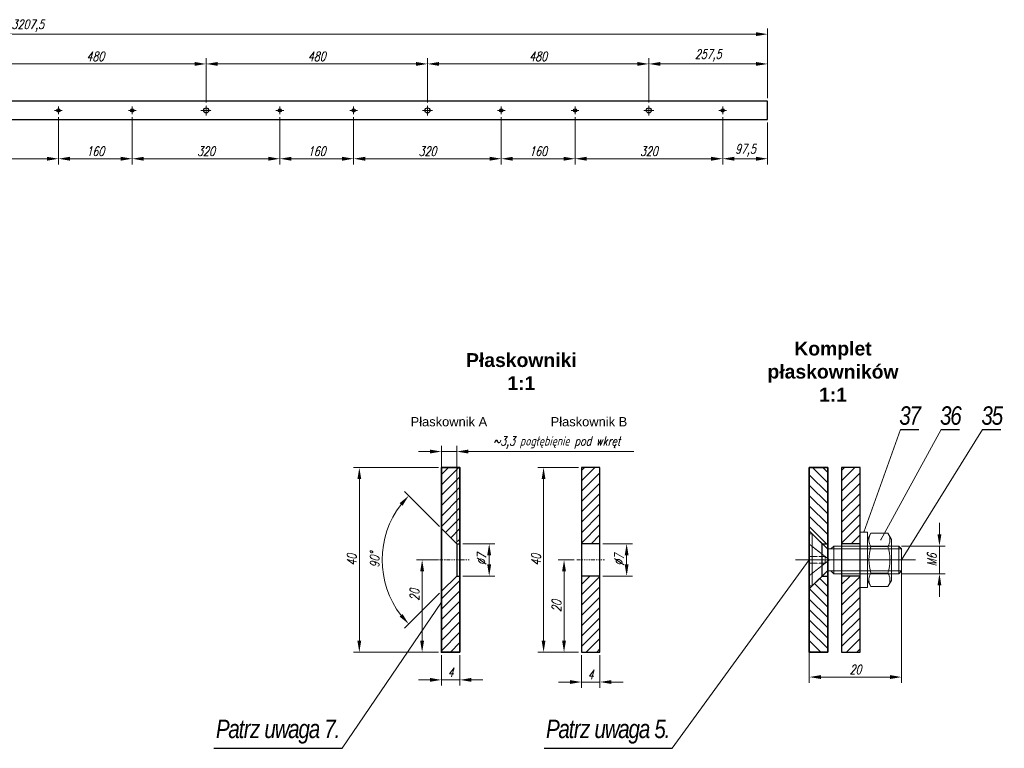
# Model space of a CAD drawing. Header units: millimetres. Extents: x -176817 to 571382, y -58489 to 156123.
# Tile 118 of 256: x -71790 to -69656, y 97554 to 99133. Entities that reach past the tile are written whole.
import ezdxf

# ---------------------------------------------------------------- set-up
doc = ezdxf.new("R2010")
doc.units = ezdxf.units.MM
doc.header["$LTSCALE"] = 0.2
for name, pattern in [('AM_ISO02W050', [7.5, 6, -1.5]), ('AM_ISO02W050x2', [3.75, 3, -0.75]), ('AM_ISO08W050', [18, 12, -1.5, 3, -1.5]), ('AM_ISO08W050x2', [9, 6, -0.75, 1.5, -0.75]), ('DASHDOT', [25.4, 12.7, -6.35, 0, -6.35])]:
    doc.linetypes.add(name, pattern=pattern)
doc.layers.get('Defpoints').update_dxf_attribs({"lineweight": 13})
for name, color, linetype, lineweight in [('-AAA Cienka', 2, 'Continuous', 18), ('-AAA Kontur', 7, 'Continuous', 35), ('-AAA Opisy2', 71, 'Continuous', 18), ('-AAA Osie', 6, 'DASHDOT', 9), ('-AAA Otw nowe 1', 64, 'DASHDOT', 18), ('-AAA Siatka', 20, 'Continuous', 40), ('-AAA Widok', 2, 'Continuous', 30), ('-AAA Wymiar', 1, 'Continuous', 18), ('AM_0N', 7, 'Continuous', 13), ('AM_3N', 6, 'AM_ISO02W050', 13), ('AM_4N', 3, 'Continuous', 13), ('AM_7', 4, 'AM_ISO08W050', 13), ('AM_7N', 4, 'AM_ISO08W050', 13), ('AM_8', 1, 'Continuous', 13)]:
    doc.layers.add(name, color=color, linetype=linetype, lineweight=lineweight)
doc.layers.get('-AAA Otw nowe 1').off()
doc.styles.add('Arial B', font='arialbd.ttf')
doc.styles.add('Pozycja 2', font='ariali.ttf', dxfattribs={"width": 0.8})
doc.styles.get("Standard").update_dxf_attribs({"font": 'arial.ttf'})
doc.styles.add('WYMIARY', font='ROMANS.shx', dxfattribs={"width": 0.75, "oblique": 15})
doc.dimstyles.new('1 do 10', dxfattribs={"dimscale": 10, "dimtxt": 2, "dimasz": 2.5, "dimexe": 1.25, "dimexo": 0.625, "dimtad": 1, "dimdec": 1, "dimtxsty": 'WYMIARY', "dimcen": 2.5, "dimclrd": 256, "dimclre": 256, "dimclrt": 5, "dimadec": 0, "dimazin": 0, "dimtfac": 1, "dimtdec": 1, "dimtmove": 0, "dimatfit": 3, "dimfxl": 1.25, "dimlwd": -1, "dimlwe": -1, "dimarcsym": 0})
doc.dimstyles.new('1 do 5', dxfattribs={"dimscale": 5, "dimtxt": 2, "dimasz": 2.5, "dimexe": 1.25, "dimexo": 0.625, "dimtad": 1, "dimdec": 0, "dimtxsty": 'WYMIARY', "dimcen": 2.5, "dimclrd": 256, "dimclre": 256, "dimclrt": 2, "dimadec": 0, "dimazin": 0, "dimtfac": 1, "dimtdec": 0, "dimtmove": 0, "dimatfit": 3, "dimfxl": 1.25, "dimlwd": -1, "dimlwe": -1, "dimarcsym": 0})

# ---------------------------------------------------------------- blocks, each defined once
blk = doc.blocks.new('*D117')
at = {"layer": '-AAA Wymiar', "transparency": 16777216}
for p, q in [((-70880.5, 98034.6), (-70955.9, 98110)), ((-70880.5, 97889.8), (-70955.9, 97814.4))]:
    blk.add_line(p, q, dxfattribs=at)
blk.add_arc((-70808.1, 97962.2), 196.5, 142.2946, 217.7054, dxfattribs=at)
for points in [[(-70966.7, 98085.1), (-70960.4, 98079.6), (-70947, 98101.2)], [(-70960.4, 97844.8), (-70966.7, 97839.3), (-70947, 97823.3)]]:
    blk.add_solid(points, dxfattribs=at)
at = {"layer": 'Defpoints', "color": 0, "transparency": 16777216}
for p in [(-70876.1, 98030.2, 0), (-70997.9, 98013.1), (-70843.1, 97997.2, 0), (-70843.1, 97927.2, 0), (-70876.1, 97894.2, 0)]:
    blk.add_point(p, dxfattribs=at)
at = {"layer": '-AAA Wymiar', "color": 5, "transparency": 16777216, "insert": (-71020.8, 97962.2), "char_height": 20, "attachment_point": 5, "rotation": 90, "style": 'WYMIARY'}
blk.add_mtext('90°', dxfattribs=at)
blk = doc.blocks.new('*D118')
at = {"layer": '-AAA Wymiar', "transparency": 16777216}
for p, q in [((-70829.8, 97997.2), (-70760.1, 97997.2)), ((-70772.6, 97972.2), (-70772.6, 97952.2)), ((-70829.8, 97927.2), (-70760.1, 97927.2))]:
    blk.add_line(p, q, dxfattribs=at)
for points in [[(-70776.8, 97972.2), (-70768.4, 97972.2), (-70772.6, 97997.2)], [(-70776.8, 97952.2), (-70768.4, 97952.2), (-70772.6, 97927.2)]]:
    blk.add_solid(points, dxfattribs=at)
at = {"layer": 'Defpoints', "color": 0, "transparency": 16777216}
for p in [(-70836.1, 97997.2, 0), (-70836.1, 97927.2, 0), (-70772.6, 97927.2)]:
    blk.add_point(p, dxfattribs=at)
at = {"layer": '-AAA Wymiar', "color": 5, "transparency": 16777216, "insert": (-70788.8, 97963.3), "char_height": 20, "attachment_point": 5, "rotation": 90, "style": 'WYMIARY'}
blk.add_mtext('%%c7', dxfattribs=at)
blk = doc.blocks.new('*D119')
at = {"layer": '-AAA Wymiar', "transparency": 16777216}
for p, q in [((-70882.3, 98162.2), (-71066.6, 98162.2)), ((-71054.1, 98137.2), (-71054.1, 97787.2)), ((-70882.3, 97762.2), (-71066.6, 97762.2))]:
    blk.add_line(p, q, dxfattribs=at)
for points in [[(-71058.3, 98137.2), (-71050, 98137.2), (-71054.1, 98162.2)], [(-71058.3, 97787.2), (-71050, 97787.2), (-71054.1, 97762.2)]]:
    blk.add_solid(points, dxfattribs=at)
at = {"layer": 'Defpoints', "color": 0, "transparency": 16777216}
for p in [(-70876.1, 98162.2, 0), (-71054.1, 97762.2), (-70876.1, 97762.2, 0)]:
    blk.add_point(p, dxfattribs=at)
at = {"layer": '-AAA Wymiar', "color": 5, "transparency": 16777216, "insert": (-71070.4, 97962.2), "char_height": 20, "attachment_point": 5, "rotation": 90, "style": 'WYMIARY'}
blk.add_mtext('40', dxfattribs=at)
blk = doc.blocks.new('*D120')
at = {"layer": '-AAA Wymiar', "transparency": 16777216}
for p, q in [((-70876.1, 98036.5), (-70876.1, 98209.4)), ((-70843.1, 98003.5), (-70843.1, 98209.4)), ((-70901.1, 98196.9), (-70926.1, 98196.9)), ((-70876.1, 98196.9), (-70843.1, 98196.9)), ((-70818.1, 98196.9), (-70459.3, 98196.9))]:
    blk.add_line(p, q, dxfattribs=at)
for points in [[(-70901.1, 98201.1), (-70901.1, 98192.8), (-70876.1, 98196.9)], [(-70818.1, 98201.1), (-70818.1, 98192.8), (-70843.1, 98196.9)]]:
    blk.add_solid(points, dxfattribs=at)
at = {"layer": 'Defpoints', "color": 0, "transparency": 16777216}
for p in [(-70843.1, 98196.9), (-70876.1, 98030.2, 0), (-70843.1, 97997.2, 0)]:
    blk.add_point(p, dxfattribs=at)
at = {"layer": '-AAA Wymiar', "color": 5, "transparency": 16777216, "insert": (-70626.2, 98216.5), "char_height": 20, "attachment_point": 5, "style": 'WYMIARY'}
blk.add_mtext('~3,3 pogłębięnie pod wkręt', dxfattribs=at)
blk = doc.blocks.new('*D121')
at = {"layer": '-AAA Wymiar', "transparency": 16777216}
for p, q in [((-70882.3, 97962.2), (-70930.5, 97962.2)), ((-70918, 97787.2), (-70918, 97937.2)), ((-70882.3, 97762.2), (-70930.5, 97762.2))]:
    blk.add_line(p, q, dxfattribs=at)
for points in [[(-70922.2, 97937.2), (-70913.8, 97937.2), (-70918, 97962.2)], [(-70922.2, 97787.2), (-70913.8, 97787.2), (-70918, 97762.2)]]:
    blk.add_solid(points, dxfattribs=at)
at = {"layer": 'Defpoints', "color": 0, "transparency": 16777216}
for p in [(-70918, 97962.2), (-70876.1, 97962.2), (-70876.1, 97762.2)]:
    blk.add_point(p, dxfattribs=at)
at = {"layer": '-AAA Wymiar', "color": 5, "transparency": 16777216, "insert": (-70934.3, 97886.5), "char_height": 20, "attachment_point": 5, "rotation": 90, "style": 'WYMIARY'}
blk.add_mtext('20', dxfattribs=at)
blk = doc.blocks.new('*D122')
at = {"layer": '-AAA Wymiar', "transparency": 16777216}
for p, q in [((-70876.1, 97756), (-70876.1, 97689.7)), ((-70836.1, 97756), (-70836.1, 97689.7)), ((-70901.1, 97702.2), (-70926.1, 97702.2)), ((-70836.1, 97702.2), (-70876.1, 97702.2)), ((-70811.1, 97702.2), (-70786.1, 97702.2))]:
    blk.add_line(p, q, dxfattribs=at)
for points in [[(-70901.1, 97706.4), (-70901.1, 97698.1), (-70876.1, 97702.2)], [(-70811.1, 97706.4), (-70811.1, 97698.1), (-70836.1, 97702.2)]]:
    blk.add_solid(points, dxfattribs=at)
at = {"layer": 'Defpoints', "color": 0, "transparency": 16777216}
for p in [(-70876.1, 97762.2, 0), (-70836.1, 97762.2, 0), (-70876.1, 97702.2)]:
    blk.add_point(p, dxfattribs=at)
at = {"layer": '-AAA Wymiar', "color": 5, "transparency": 16777216, "insert": (-70856.1, 97718.5), "char_height": 20, "attachment_point": 5, "style": 'WYMIARY'}
blk.add_mtext('4', dxfattribs=at)
blk = doc.blocks.new('*D113')
at = {"layer": '-AAA Wymiar', "transparency": 16777216}
for p, q in [((-70526.2, 97997.2), (-70462.1, 97997.2)), ((-70474.6, 97972.2), (-70474.6, 97952.2)), ((-70526.2, 97927.2), (-70462.1, 97927.2))]:
    blk.add_line(p, q, dxfattribs=at)
for points in [[(-70478.8, 97972.2), (-70470.5, 97972.2), (-70474.6, 97997.2)], [(-70478.8, 97952.2), (-70470.5, 97952.2), (-70474.6, 97927.2)]]:
    blk.add_solid(points, dxfattribs=at)
at = {"layer": 'Defpoints', "color": 0, "transparency": 16777216}
for p in [(-70532.5, 97997.2, 0), (-70532.5, 97927.2, 0), (-70474.6, 97927.2)]:
    blk.add_point(p, dxfattribs=at)
at = {"layer": '-AAA Wymiar', "color": 5, "transparency": 16777216, "insert": (-70490.9, 97962.2), "char_height": 20, "attachment_point": 5, "rotation": 90, "style": 'WYMIARY'}
blk.add_mtext('%%C7', dxfattribs=at)
blk = doc.blocks.new('*D114')
at = {"layer": '-AAA Wymiar', "transparency": 16777216}
for p, q in [((-70588.7, 97962.2), (-70622.8, 97962.2)), ((-70610.3, 97787.2), (-70610.3, 97937.2)), ((-70578.7, 97762.2), (-70622.8, 97762.2))]:
    blk.add_line(p, q, dxfattribs=at)
for points in [[(-70614.5, 97937.2), (-70606.2, 97937.2), (-70610.3, 97962.2)], [(-70614.5, 97787.2), (-70606.2, 97787.2), (-70610.3, 97762.2)]]:
    blk.add_solid(points, dxfattribs=at)
at = {"layer": 'Defpoints', "color": 0, "transparency": 16777216}
for p in [(-70610.3, 97962.2), (-70582.5, 97962.2), (-70572.5, 97762.2)]:
    blk.add_point(p, dxfattribs=at)
at = {"layer": '-AAA Wymiar', "color": 5, "transparency": 16777216, "insert": (-70626.6, 97862.2), "char_height": 20, "attachment_point": 5, "rotation": 90, "style": 'WYMIARY'}
blk.add_mtext('20', dxfattribs=at)
blk = doc.blocks.new('*D115')
at = {"layer": '-AAA Wymiar', "transparency": 16777216}
for p, q in [((-70578.7, 98162.2), (-70667.2, 98162.2)), ((-70654.7, 97787.2), (-70654.7, 98137.2)), ((-70578.7, 97762.2), (-70667.2, 97762.2))]:
    blk.add_line(p, q, dxfattribs=at)
for points in [[(-70658.9, 98137.2), (-70650.6, 98137.2), (-70654.7, 98162.2)], [(-70658.9, 97787.2), (-70650.6, 97787.2), (-70654.7, 97762.2)]]:
    blk.add_solid(points, dxfattribs=at)
at = {"layer": 'Defpoints', "color": 0, "transparency": 16777216}
for p in [(-70654.7, 98162.2), (-70572.5, 98162.2), (-70572.5, 97762.2)]:
    blk.add_point(p, dxfattribs=at)
at = {"layer": '-AAA Wymiar', "color": 5, "transparency": 16777216, "insert": (-70671, 97962.2), "char_height": 20, "attachment_point": 5, "rotation": 90, "style": 'WYMIARY'}
blk.add_mtext('40', dxfattribs=at)
blk = doc.blocks.new('*D116')
at = {"layer": '-AAA Wymiar', "transparency": 16777216}
for p, q in [((-70572.5, 97756), (-70572.5, 97685.1)), ((-70532.5, 97756), (-70532.5, 97685.1)), ((-70597.5, 97697.6), (-70622.5, 97697.6)), ((-70572.5, 97697.6), (-70532.5, 97697.6)), ((-70507.5, 97697.6), (-70482.5, 97697.6))]:
    blk.add_line(p, q, dxfattribs=at)
for points in [[(-70597.5, 97701.7), (-70597.5, 97693.4), (-70572.5, 97697.6)], [(-70507.5, 97701.7), (-70507.5, 97693.4), (-70532.5, 97697.6)]]:
    blk.add_solid(points, dxfattribs=at)
at = {"layer": 'Defpoints', "color": 0, "transparency": 16777216}
for p in [(-70572.5, 97762.2), (-70532.5, 97762.2), (-70532.5, 97697.6)]:
    blk.add_point(p, dxfattribs=at)
at = {"layer": '-AAA Wymiar', "color": 5, "transparency": 16777216, "insert": (-70552.5, 97713.8), "char_height": 20, "attachment_point": 5, "style": 'WYMIARY'}
blk.add_mtext('4', dxfattribs=at)
blk = doc.blocks.new('*D145')
at = {"layer": '-AAA Wymiar', "transparency": 16777216}
for p, q in [((-70078.6, 97956), (-70078.6, 97695.8)), ((-69878.6, 97956), (-69878.6, 97695.8)), ((-70053.6, 97708.3), (-69903.6, 97708.3))]:
    blk.add_line(p, q, dxfattribs=at)
for points in [[(-70053.6, 97712.5), (-70053.6, 97704.2), (-70078.6, 97708.3)], [(-69903.6, 97712.5), (-69903.6, 97704.2), (-69878.6, 97708.3)]]:
    blk.add_solid(points, dxfattribs=at)
at = {"layer": 'Defpoints', "color": 0, "transparency": 16777216}
for p in [(-70078.6, 97962.2), (-69878.6, 97962.2), (-69878.6, 97708.3)]:
    blk.add_point(p, dxfattribs=at)
at = {"layer": '-AAA Wymiar', "color": 5, "transparency": 16777216, "insert": (-69978.6, 97724.6), "char_height": 20, "attachment_point": 5, "style": 'WYMIARY'}
blk.add_mtext('20', dxfattribs=at)
blk = doc.blocks.new('*D146')
at = {"layer": '-AAA Wymiar', "transparency": 16777216}
for p, q in [((-69796.5, 98017.2), (-69796.5, 98042.2)), ((-69878.5, 97992.2), (-69784, 97992.2)), ((-69796.5, 97992.2), (-69796.5, 97932.2)), ((-69878.5, 97932.2), (-69784, 97932.2)), ((-69796.5, 97907.2), (-69796.5, 97882.2))]:
    blk.add_line(p, q, dxfattribs=at)
for points in [[(-69800.7, 98017.2), (-69792.4, 98017.2), (-69796.5, 97992.2)], [(-69800.7, 97907.2), (-69792.4, 97907.2), (-69796.5, 97932.2)]]:
    blk.add_solid(points, dxfattribs=at)
at = {"layer": 'Defpoints', "color": 0, "transparency": 16777216}
for p in [(-69884.8, 97992.2), (-69884.8, 97932.2), (-69796.5, 97932.2)]:
    blk.add_point(p, dxfattribs=at)
at = {"layer": '-AAA Wymiar', "color": 5, "transparency": 16777216, "insert": (-69812.8, 97962.2), "char_height": 20, "attachment_point": 5, "rotation": 90, "style": 'WYMIARY'}
blk.add_mtext('M6', dxfattribs=at)
blk = doc.blocks.new('PŁ C-8-1')
at = {"layer": '-AAA Siatka'}
for p in [(20, -1670), (20, -1830), (20, -2150), (20, -2310), (20, -2630), (20, -2790), (20, -3110)]:
    blk.add_point(p, dxfattribs=at)
at = {"layer": '-AAA Widok'}
blk.add_lwpolyline([(0, -3207.5), (40, -3207.5), (40, 0), (0, 0)], close=True, dxfattribs=at)
for centre, radius in [((20, -1670), 3.5), ((20, -1830), 3.5), ((20, -1990), 5.5), ((20, -2150), 3.5), ((20, -2310), 3.5), ((20, -2470), 5.5), ((20, -2630), 3.5), ((20, -2790), 3.5), ((20, -2950), 5.5), ((20, -3110), 3.5)]:
    blk.add_circle(centre, radius, dxfattribs=at)
at = {"layer": 'AM_7', "linetype": 'AM_ISO08W050x2'}
for p, q in [((20, -1670), (20, -1661.5)), ((20, -1670), (11.5, -1670)), ((20, -1670), (28.5, -1670)), ((20, -1670), (20, -1678.5)), ((20, -1830), (11.5, -1830)), ((20, -1830), (20, -1821.5)), ((20, -1830), (28.5, -1830)), ((20, -1830), (20, -1838.5)), ((20, -1990), (20, -1979)), ((20, -1990), (9, -1990)), ((20, -1990), (31, -1990)), ((20, -1990), (20, -2001)), ((20, -2150), (11.5, -2150)), ((20, -2150), (20, -2141.5)), ((20, -2150), (28.5, -2150)), ((20, -2150), (20, -2158.5)), ((20, -2310), (20, -2301.5)), ((20, -2310), (11.5, -2310)), ((20, -2310), (28.5, -2310)), ((20, -2310), (20, -2318.5)), ((20, -2470), (9, -2470)), ((20, -2470), (20, -2459)), ((20, -2470), (31, -2470)), ((20, -2470), (20, -2481)), ((20, -2630), (20, -2621.5)), ((20, -2630), (11.5, -2630)), ((20, -2630), (28.5, -2630)), ((20, -2630), (20, -2638.5)), ((20, -2790), (11.5, -2790)), ((20, -2790), (20, -2781.5)), ((20, -2790), (28.5, -2790)), ((20, -2790), (20, -2798.5)), ((20, -2950), (20, -2939)), ((20, -2950), (9, -2950)), ((20, -2950), (31, -2950)), ((20, -2950), (20, -2961)), ((20, -3110), (11.5, -3110)), ((20, -3110), (20, -3101.5)), ((20, -3110), (28.5, -3110)), ((20, -3110), (20, -3118.5))]:
    blk.add_line(p, q, dxfattribs=at)
blk = doc.blocks.new('*D401')
at = {"layer": '-AAA Wymiar', "transparency": 16777216}
for p, q in [((-71866.4, 98953.2), (-71866.4, 99049.2)), ((-71386.4, 98953.2), (-71386.4, 99049.2)), ((-71841.4, 99036.7), (-71411.4, 99036.7))]:
    blk.add_line(p, q, dxfattribs=at)
for points in [[(-71841.4, 99040.9), (-71841.4, 99032.6), (-71866.4, 99036.7)], [(-71411.4, 99040.9), (-71411.4, 99032.6), (-71386.4, 99036.7)]]:
    blk.add_solid(points, dxfattribs=at)
at = {"layer": 'Defpoints', "color": 0, "transparency": 16777216}
for p in [(-71386.4, 99036.7), (-71866.4, 98947), (-71386.4, 98947)]:
    blk.add_point(p, dxfattribs=at)
at = {"layer": '-AAA Wymiar', "color": 5, "transparency": 16777216, "insert": (-71626.4, 99053), "char_height": 20, "attachment_point": 5, "style": 'WYMIARY'}
blk.add_mtext('480', dxfattribs=at)
blk = doc.blocks.new('*D402')
at = {"layer": '-AAA Wymiar', "transparency": 16777216}
for p, q in [((-71386.4, 98953.2), (-71386.4, 99049.2)), ((-70906.4, 98953.2), (-70906.4, 99049.2)), ((-71361.4, 99036.7), (-70931.4, 99036.7))]:
    blk.add_line(p, q, dxfattribs=at)
for points in [[(-71361.4, 99040.9), (-71361.4, 99032.6), (-71386.4, 99036.7)], [(-70931.4, 99040.9), (-70931.4, 99032.6), (-70906.4, 99036.7)]]:
    blk.add_solid(points, dxfattribs=at)
at = {"layer": 'Defpoints', "color": 0, "transparency": 16777216}
for p in [(-70906.4, 99036.7), (-71386.4, 98947), (-70906.4, 98947)]:
    blk.add_point(p, dxfattribs=at)
at = {"layer": '-AAA Wymiar', "color": 5, "transparency": 16777216, "insert": (-71146.4, 99053), "char_height": 20, "attachment_point": 5, "style": 'WYMIARY'}
blk.add_mtext('480', dxfattribs=at)
blk = doc.blocks.new('*D403')
at = {"layer": '-AAA Wymiar', "transparency": 16777216}
for p, q in [((-70906.4, 98953.2), (-70906.4, 99049.2)), ((-70426.4, 98953.2), (-70426.4, 99049.2)), ((-70881.4, 99036.7), (-70451.4, 99036.7))]:
    blk.add_line(p, q, dxfattribs=at)
for points in [[(-70881.4, 99040.9), (-70881.4, 99032.6), (-70906.4, 99036.7)], [(-70451.4, 99040.9), (-70451.4, 99032.6), (-70426.4, 99036.7)]]:
    blk.add_solid(points, dxfattribs=at)
at = {"layer": 'Defpoints', "color": 0, "transparency": 16777216}
for p in [(-70426.4, 99036.7), (-70906.4, 98947), (-70426.4, 98947)]:
    blk.add_point(p, dxfattribs=at)
at = {"layer": '-AAA Wymiar', "color": 5, "transparency": 16777216, "insert": (-70666.4, 99053), "char_height": 20, "attachment_point": 5, "style": 'WYMIARY'}
blk.add_mtext('480', dxfattribs=at)
blk = doc.blocks.new('*D404')
at = {"layer": '-AAA Wymiar', "transparency": 16777216}
for p, q in [((-70426.4, 98953.2), (-70426.4, 99049.2)), ((-70168.9, 98962.2), (-70168.9, 99049.2)), ((-70401.4, 99036.7), (-70193.9, 99036.7))]:
    blk.add_line(p, q, dxfattribs=at)
for points in [[(-70401.4, 99040.9), (-70401.4, 99032.6), (-70426.4, 99036.7)], [(-70193.9, 99040.9), (-70193.9, 99032.6), (-70168.9, 99036.7)]]:
    blk.add_solid(points, dxfattribs=at)
at = {"layer": 'Defpoints', "color": 0, "transparency": 16777216}
for p in [(-70168.9, 99036.7), (-70426.4, 98947), (-70168.9, 98956)]:
    blk.add_point(p, dxfattribs=at)
at = {"layer": '-AAA Wymiar', "color": 5, "transparency": 16777216, "insert": (-70297.7, 99054.9), "char_height": 20, "attachment_point": 5, "style": 'WYMIARY'}
blk.add_mtext('257,5', dxfattribs=at)
blk = doc.blocks.new('*D412')
at = {"layer": '-AAA Wymiar', "transparency": 16777216}
for p, q in [((-72026.4, 98921.2), (-72026.4, 98818.8)), ((-71706.4, 98921.2), (-71706.4, 98818.8)), ((-72001.4, 98831.3), (-71731.4, 98831.3))]:
    blk.add_line(p, q, dxfattribs=at)
for points in [[(-72001.4, 98835.5), (-72001.4, 98827.1), (-72026.4, 98831.3)], [(-71731.4, 98835.5), (-71731.4, 98827.1), (-71706.4, 98831.3)]]:
    blk.add_solid(points, dxfattribs=at)
at = {"layer": 'Defpoints', "color": 0, "transparency": 16777216}
for p in [(-72026.4, 98927.5), (-71706.4, 98927.5), (-71706.4, 98831.3)]:
    blk.add_point(p, dxfattribs=at)
at = {"layer": '-AAA Wymiar', "color": 5, "transparency": 16777216, "insert": (-71866.4, 98847.6), "char_height": 20, "attachment_point": 5, "style": 'WYMIARY'}
blk.add_mtext('320', dxfattribs=at)
blk = doc.blocks.new('*D413')
at = {"layer": '-AAA Wymiar', "transparency": 16777216}
for p, q in [((-71706.4, 98921.2), (-71706.4, 98818.8)), ((-71546.4, 98921.2), (-71546.4, 98818.8)), ((-71681.4, 98831.3), (-71571.4, 98831.3))]:
    blk.add_line(p, q, dxfattribs=at)
for points in [[(-71681.4, 98835.5), (-71681.4, 98827.1), (-71706.4, 98831.3)], [(-71571.4, 98835.5), (-71571.4, 98827.1), (-71546.4, 98831.3)]]:
    blk.add_solid(points, dxfattribs=at)
at = {"layer": 'Defpoints', "color": 0, "transparency": 16777216}
for p in [(-71706.4, 98927.5), (-71546.4, 98927.5), (-71546.4, 98831.3)]:
    blk.add_point(p, dxfattribs=at)
at = {"layer": '-AAA Wymiar', "color": 5, "transparency": 16777216, "insert": (-71626.4, 98847.6), "char_height": 20, "attachment_point": 5, "style": 'WYMIARY'}
blk.add_mtext('160', dxfattribs=at)
blk = doc.blocks.new('*D414')
at = {"layer": '-AAA Wymiar', "transparency": 16777216}
for p, q in [((-71546.4, 98921.2), (-71546.4, 98818.8)), ((-71226.4, 98921.2), (-71226.4, 98818.8)), ((-71521.4, 98831.3), (-71251.4, 98831.3))]:
    blk.add_line(p, q, dxfattribs=at)
for points in [[(-71521.4, 98835.5), (-71521.4, 98827.1), (-71546.4, 98831.3)], [(-71251.4, 98835.5), (-71251.4, 98827.1), (-71226.4, 98831.3)]]:
    blk.add_solid(points, dxfattribs=at)
at = {"layer": 'Defpoints', "color": 0, "transparency": 16777216}
for p in [(-71546.4, 98927.5), (-71226.4, 98927.5), (-71226.4, 98831.3)]:
    blk.add_point(p, dxfattribs=at)
at = {"layer": '-AAA Wymiar', "color": 5, "transparency": 16777216, "insert": (-71386.4, 98847.6), "char_height": 20, "attachment_point": 5, "style": 'WYMIARY'}
blk.add_mtext('320', dxfattribs=at)
blk = doc.blocks.new('*D415')
at = {"layer": '-AAA Wymiar', "transparency": 16777216}
for p, q in [((-71226.4, 98921.2), (-71226.4, 98818.8)), ((-71066.4, 98921.2), (-71066.4, 98818.8)), ((-71201.4, 98831.3), (-71091.4, 98831.3))]:
    blk.add_line(p, q, dxfattribs=at)
for points in [[(-71201.4, 98835.5), (-71201.4, 98827.1), (-71226.4, 98831.3)], [(-71091.4, 98835.5), (-71091.4, 98827.1), (-71066.4, 98831.3)]]:
    blk.add_solid(points, dxfattribs=at)
at = {"layer": 'Defpoints', "color": 0, "transparency": 16777216}
for p in [(-71226.4, 98927.5), (-71066.4, 98927.5), (-71066.4, 98831.3)]:
    blk.add_point(p, dxfattribs=at)
at = {"layer": '-AAA Wymiar', "color": 5, "transparency": 16777216, "insert": (-71146.4, 98847.6), "char_height": 20, "attachment_point": 5, "style": 'WYMIARY'}
blk.add_mtext('160', dxfattribs=at)
blk = doc.blocks.new('*D416')
at = {"layer": '-AAA Wymiar', "transparency": 16777216}
for p, q in [((-71066.4, 98921.2), (-71066.4, 98818.8)), ((-70746.4, 98921.2), (-70746.4, 98818.8)), ((-71041.4, 98831.3), (-70771.4, 98831.3))]:
    blk.add_line(p, q, dxfattribs=at)
for points in [[(-71041.4, 98835.5), (-71041.4, 98827.1), (-71066.4, 98831.3)], [(-70771.4, 98835.5), (-70771.4, 98827.1), (-70746.4, 98831.3)]]:
    blk.add_solid(points, dxfattribs=at)
at = {"layer": 'Defpoints', "color": 0, "transparency": 16777216}
for p in [(-71066.4, 98927.5), (-70746.4, 98927.5), (-70746.4, 98831.3)]:
    blk.add_point(p, dxfattribs=at)
at = {"layer": '-AAA Wymiar', "color": 5, "transparency": 16777216, "insert": (-70906.4, 98847.6), "char_height": 20, "attachment_point": 5, "style": 'WYMIARY'}
blk.add_mtext('320', dxfattribs=at)
blk = doc.blocks.new('*D417')
at = {"layer": '-AAA Wymiar', "transparency": 16777216}
for p, q in [((-70746.4, 98921.2), (-70746.4, 98818.8)), ((-70586.4, 98921.2), (-70586.4, 98818.8)), ((-70721.4, 98831.3), (-70611.4, 98831.3))]:
    blk.add_line(p, q, dxfattribs=at)
for points in [[(-70721.4, 98835.5), (-70721.4, 98827.1), (-70746.4, 98831.3)], [(-70611.4, 98835.5), (-70611.4, 98827.1), (-70586.4, 98831.3)]]:
    blk.add_solid(points, dxfattribs=at)
at = {"layer": 'Defpoints', "color": 0, "transparency": 16777216}
for p in [(-70746.4, 98927.5), (-70586.4, 98927.5), (-70586.4, 98831.3)]:
    blk.add_point(p, dxfattribs=at)
at = {"layer": '-AAA Wymiar', "color": 5, "transparency": 16777216, "insert": (-70666.4, 98847.6), "char_height": 20, "attachment_point": 5, "style": 'WYMIARY'}
blk.add_mtext('160', dxfattribs=at)
blk = doc.blocks.new('*D418')
at = {"layer": '-AAA Wymiar', "transparency": 16777216}
for p, q in [((-70586.4, 98921.2), (-70586.4, 98818.8)), ((-70266.4, 98921.2), (-70266.4, 98818.8)), ((-70561.4, 98831.3), (-70291.4, 98831.3))]:
    blk.add_line(p, q, dxfattribs=at)
for points in [[(-70561.4, 98835.5), (-70561.4, 98827.1), (-70586.4, 98831.3)], [(-70291.4, 98835.5), (-70291.4, 98827.1), (-70266.4, 98831.3)]]:
    blk.add_solid(points, dxfattribs=at)
at = {"layer": 'Defpoints', "color": 0, "transparency": 16777216}
for p in [(-70586.4, 98927.5), (-70266.4, 98927.5), (-70266.4, 98831.3)]:
    blk.add_point(p, dxfattribs=at)
at = {"layer": '-AAA Wymiar', "color": 5, "transparency": 16777216, "insert": (-70426.4, 98847.6), "char_height": 20, "attachment_point": 5, "style": 'WYMIARY'}
blk.add_mtext('320', dxfattribs=at)
blk = doc.blocks.new('*D419')
at = {"layer": '-AAA Wymiar', "transparency": 16777216}
for p, q in [((-70266.4, 98921.2), (-70266.4, 98818.8)), ((-70168.9, 98909.7), (-70168.9, 98818.8)), ((-70241.4, 98831.3), (-70193.9, 98831.3))]:
    blk.add_line(p, q, dxfattribs=at)
for points in [[(-70241.4, 98835.5), (-70241.4, 98827.1), (-70266.4, 98831.3)], [(-70193.9, 98835.5), (-70193.9, 98827.1), (-70168.9, 98831.3)]]:
    blk.add_solid(points, dxfattribs=at)
at = {"layer": 'Defpoints', "color": 0, "transparency": 16777216}
for p in [(-70266.4, 98927.5), (-70168.9, 98916), (-70168.9, 98831.3)]:
    blk.add_point(p, dxfattribs=at)
at = {"layer": '-AAA Wymiar', "color": 5, "transparency": 16777216, "insert": (-70216.9, 98849.5), "char_height": 20, "attachment_point": 5, "style": 'WYMIARY'}
blk.add_mtext('97,5', dxfattribs=at)
blk = doc.blocks.new('*D420')
at = {"layer": '-AAA Wymiar', "transparency": 16777216}
for p, q in [((-73376.4, 98962.2), (-73376.4, 99113.7)), ((-70168.9, 98962.2), (-70168.9, 99113.7)), ((-73351.4, 99101.2), (-70193.9, 99101.2))]:
    blk.add_line(p, q, dxfattribs=at)
for points in [[(-73351.4, 99105.4), (-73351.4, 99097.1), (-73376.4, 99101.2)], [(-70193.9, 99105.4), (-70193.9, 99097.1), (-70168.9, 99101.2)]]:
    blk.add_solid(points, dxfattribs=at)
at = {"layer": 'Defpoints', "color": 0, "transparency": 16777216}
for p in [(-70168.9, 99101.2), (-73376.4, 98956), (-70168.9, 98956)]:
    blk.add_point(p, dxfattribs=at)
at = {"layer": '-AAA Wymiar', "color": 5, "transparency": 16777216, "insert": (-71772.7, 99119.4), "char_height": 20, "attachment_point": 5, "style": 'WYMIARY'}
blk.add_mtext('3207,5', dxfattribs=at)

msp = doc.modelspace()

# ---------------------------------------------------------------- hatches: boundary and pattern name
at = {"layer": 'AM_8'}
h = msp.add_hatch(dxfattribs=at)
h.set_pattern_fill('ANSI31', color=256, scale=5, style=0)
h.set_pattern_definition([(45, (626134.784, -912101.046), (-11.22532015, 11.22532015), [])])
h.paths.add_polyline_path([(-70836.0852, 98162.2127), (-70876.0852, 98162.2127), (-70876.0852, 98030.2127), (-70843.0852, 97997.2127), (-70836.0852, 97997.2127)])
h.paths.add_polyline_path([(-70836.0852, 97927.2127), (-70843.0852, 97927.2127), (-70876.0852, 97894.2127), (-70876.0852, 97762.2127), (-70836.0852, 97762.2127)])
h = msp.add_hatch(dxfattribs=at)
h.set_pattern_fill('ANSI31', color=256, scale=5, angle=180, style=0)
h.set_pattern_definition([(225, (-925120.479, -119804.232), (11.22532015, -11.22532015), [])])
h.paths.add_polyline_path([(-70572.4797, 97927.2127), (-70572.4797, 97762.2127), (-70532.4797, 97762.2127), (-70532.4797, 97927.2127)])
h.paths.add_polyline_path([(-70572.4797, 98162.2127), (-70572.4797, 97997.2127), (-70532.4797, 97997.2127), (-70532.4797, 98022.2127), (-70532.4797, 98162.2127)])
h = msp.add_hatch(dxfattribs=at)
h.set_pattern_fill('ANSI31', color=256, scale=5, angle=90, style=0)
h.set_pattern_definition([(135, (-924526.619, -119311.122), (-11.22532015, -11.22532015), [])])
h.paths.add_polyline_path([(-70038.6191, 97927.2127), (-70050.6191, 97927.2127), (-70078.6191, 97899.2127), (-70078.6191, 97762.2127), (-70038.6191, 97762.2127)])
h.paths.add_polyline_path([(-70038.6191, 98162.2127), (-70078.6191, 98162.2127), (-70078.6191, 98025.2127), (-70050.6191, 97997.2127), (-70038.6191, 97997.2127)])
h = msp.add_hatch(dxfattribs=at)
h.set_pattern_fill('ANSI31', color=256, scale=5, angle=180, style=0)
h.set_pattern_definition([(225, (-924556.606, -119804.232), (11.22532015, -11.22532015), [])])
h.paths.add_polyline_path([(-70008.6065, 97927.2127), (-70008.6065, 97762.2127), (-69968.6065, 97762.2127), (-69968.6065, 97927.2127)])
h.paths.add_polyline_path([(-70008.6065, 98162.2127), (-70008.6065, 97997.2127), (-69968.6065, 97997.2127), (-69968.6065, 98022.2127), (-69968.6065, 98162.2127)])

# ---------------------------------------------------------------- linework, layer by layer
at = {"layer": '-AAA Kontur'}
for points in [[(-70836.0852, 97762.2127), (-70836.0852, 98162.2127), (-70876.0852, 98162.2127), (-70876.0852, 97762.2127)], [(-70038.6191, 97762.2127), (-70038.6191, 98162.2127), (-70078.6191, 98162.2127), (-70078.6191, 97762.2127)]]:
    msp.add_lwpolyline(points, close=True, dxfattribs=at)
at = {"layer": '-AAA Osie'}
for p, q in [((-70896.0852, 97962.2127), (-70816.0852, 97962.2127)), ((-70582.4797, 97962.2127), (-70522.4797, 97962.2127))]:
    msp.add_line(p, q, dxfattribs=at)
at = {"layer": '-AAA Widok'}
for p, q in [((-69881.2896, 98244.3271), (-69841.2896, 98244.3271)), ((-69792.9666, 98244.3271), (-69752.9666, 98244.3271)), ((-69703.2833, 98244.3271), (-69663.2833, 98244.3271)), ((-70843.0852, 97997.2127, 0), (-70843.0852, 97927.2127, 0)), ((-70532.4797, 97997.2127, 0), (-70572.4797, 97997.2127)), ((-70050.6191, 97927.2127, 0), (-70050.6191, 97997.2127, 0)), ((-69968.6065, 97997.2127, 0), (-70008.6065, 97997.2127)), ((-70072.1191, 97905.7127), (-70039.4846, 97938.3472)), ((-70532.4797, 97927.2127, 0), (-70572.4797, 97927.2127)), ((-69968.6065, 97927.2127, 0), (-70008.6065, 97927.2127)), ((-71369.2354, 97553.9956), (-71091.2109, 97553.9956)), ((-70653.7108, 97553.9956), (-70375.6862, 97553.9956))]:
    msp.add_line(p, q, dxfattribs=at)
at = {"layer": '-AAA Widok', "elevation": 0}
for points in [[(-70836.0852, 97762.2127), (-70836.0852, 98162.2127), (-70876.0852, 98162.2127), (-70876.0852, 97762.2127)], [(-70038.6191, 97762.2127), (-70038.6191, 98162.2127), (-70078.6191, 98162.2127), (-70078.6191, 97762.2127)]]:
    msp.add_lwpolyline(points, close=True, dxfattribs=at)
at = {"layer": '-AAA Widok'}
for points in [[(-70532.4797, 97762.2127), (-70532.4797, 98162.2127), (-70572.4797, 98162.2127), (-70572.4797, 97762.2127)], [(-69968.6065, 97762.2127), (-69968.6065, 98162.2127), (-70008.6065, 98162.2127), (-70008.6065, 97762.2127)]]:
    msp.add_lwpolyline(points, close=True, dxfattribs=at)
at = {"layer": '-AAA Widok', "elevation": 0}
for points in [[(-70876.0852, 98030.2127), (-70843.0852, 97997.2127), (-70836.0852, 97997.2127)], [(-70078.6191, 98025.2127), (-70050.6191, 97997.2127), (-70038.6191, 97997.2127)], [(-70876.0852, 97894.2127), (-70843.0852, 97927.2127), (-70836.0852, 97927.2127)], [(-70078.6191, 97899.2127), (-70050.6191, 97927.2127), (-70038.6191, 97927.2127)]]:
    msp.add_lwpolyline(points, dxfattribs=at)
at = {"layer": 'AM_0N'}
for p, q in [((-70078.6191, 98018.7127), (-70078.6191, 97905.7127)), ((-70072.1191, 98018.7127), (-70078.6191, 98018.7127)), ((-70072.1191, 98018.7127), (-70072.1191, 97905.7127)), ((-70072.1191, 98018.7127), (-70039.4846, 97986.0782)), ((-69968.6065, 98022.2127), (-69968.6065, 97902.2127)), ((-69952.6065, 98022.2127), (-69968.6065, 98022.2127)), ((-69952.6065, 97902.2127), (-69952.6065, 98022.2127)), ((-69944.9566, 98019.9627), (-69952.6065, 98006.7127)), ((-69944.9566, 98019.9627), (-69908.2564, 98019.9627)), ((-69908.2564, 98019.9627), (-69900.6065, 98006.7127)), ((-69952.6065, 98006.7127), (-69952.6065, 97917.7127)), ((-69900.6065, 98006.7127), (-69900.6065, 97917.7127)), ((-70039.4846, 97986.0782), (-70039.4846, 97938.3472)), ((-70031.7536, 97986.0782), (-70039.4846, 97986.0782)), ((-70025.6191, 97992.2127), (-70031.7536, 97986.0782)), ((-70025.6191, 97992.2127), (-70025.6191, 97932.2127)), ((-69884.7536, 97992.2127), (-70025.6191, 97992.2127)), ((-69944.9566, 97991.0877), (-69908.2564, 97991.0877)), ((-69884.7536, 97992.2127), (-69884.7536, 97932.2127)), ((-69878.6191, 97986.0782), (-69884.7536, 97992.2127)), ((-69878.6191, 97938.3472), (-69878.6191, 97986.0782)), ((-70031.7536, 97938.3472), (-70039.4846, 97938.3472)), ((-70025.6191, 97932.2127), (-70031.7536, 97938.3472)), ((-69884.7536, 97932.2127), (-70025.6191, 97932.2127)), ((-69944.9566, 97933.3377), (-69908.2564, 97933.3377)), ((-69878.6191, 97938.3472), (-69884.7536, 97932.2127)), ((-69944.9566, 97904.4627), (-69952.6065, 97917.7127)), ((-69908.2564, 97904.4627), (-69900.6065, 97917.7127)), ((-70078.6191, 97905.7127), (-70072.1191, 97905.7127)), ((-69968.6065, 97902.2127), (-69952.6065, 97902.2127)), ((-69944.9566, 97904.4627), (-69908.2564, 97904.4627))]:
    msp.add_line(p, q, dxfattribs=at)
for centre, radius, start, end in [((-69923.9015, 98005.5252), 25.5296, 154.4384694, 214.4384694), ((-69929.3115, 98005.5252), 25.5296, 325.5615306, 25.5615306), ((-69854.0245, 97962.2127), 95.4065, 162.3830312, 197.6169688), ((-69999.1885, 97962.2127), 95.4065, 342.3830312, 17.6169688), ((-69923.9015, 97918.9002), 25.5296, 145.5615306, 205.5615306), ((-69929.3115, 97918.9002), 25.5296, 334.4384694, 34.4384694)]:
    msp.add_arc(centre, radius, start, end, dxfattribs=at)
at = {"layer": 'AM_3N', "linetype": 'AM_ISO02W050x2'}
for p, q in [((-70078.6191, 97996.2127), (-70035.0132, 97962.2127)), ((-70044.1191, 97969.3127), (-70078.6191, 97969.3127)), ((-70078.6191, 97928.2127), (-70035.0132, 97962.2127)), ((-70044.1191, 97955.1127), (-70078.6191, 97955.1127)), ((-70044.1191, 97969.3127), (-70044.1191, 97955.1127))]:
    msp.add_line(p, q, dxfattribs=at)
at = {"layer": 'AM_4N'}
for p, q in [((-70031.7536, 97986.0782), (-70025.6191, 97986.0782)), ((-70025.6191, 97986.0782), (-69878.6191, 97986.0782)), ((-70031.7536, 97938.3472), (-70025.6191, 97938.3472)), ((-70025.6191, 97938.3472), (-69878.6191, 97938.3472))]:
    msp.add_line(p, q, dxfattribs=at)
at = {"layer": 'AM_7N', "linetype": 'AM_ISO08W050x2'}
for p, q in [((-70108.6191, 97962.2127), (-69848.6191, 97962.2127)), ((-69922.6065, 97962.2127), (-69998.6065, 97962.2127)), ((-69982.6065, 97962.2127), (-69870.6065, 97962.2127))]:
    msp.add_line(p, q, dxfattribs=at)

# ---------------------------------------------------------------- block references
at = {"layer": '-AAA Otw nowe 1', "rotation": 90}
msp.add_blockref('PŁ C-8-1', (-73376.4461, 98915.9508), dxfattribs=at)

# ---------------------------------------------------------------- texts
at = {"layer": '-AAA Opisy2', "char_height": 30, "width": 243.677676, "attachment_point": 5, "style": 'Arial B'}
for s, insert in [('Komplet płaskowników 1:1', (-70027.2602, 98370.0704)), ('Płaskowniki 1:1', (-70702.8682, 98370.0704))]:
    msp.add_mtext(s, dxfattribs=dict(at, insert=insert))
at = {"layer": '-AAA Opisy2', "char_height": 20, "width": 13952.358388, "attachment_point": 1}
for s, insert in [('Płaskownik A', (-70943.0184, 98271.5816)), ('Płaskownik B', (-70639.4129, 98271.5816))]:
    msp.add_mtext(s, dxfattribs=dict(at, insert=insert))
at = {"layer": '-AAA Widok', "char_height": 40, "attachment_point": 8, "style": 'Pozycja 2'}
for s, insert, width in [('{\\T0.9;37}', (-69861.2896, 98254.3271), 20), ('{\\T0.9;36}', (-69772.9666, 98254.3271), 20), ('{\\T0.9;35}', (-69683.2833, 98254.3271), 20), ('{\\T0.9;Patrz uwaga 7.}', (-71230.8202, 97563.9956), 331.602613), ('{\\T0.9;Patrz uwaga 5.}', (-70515.2956, 97563.9956), 331.602613)]:
    msp.add_mtext(s, dxfattribs=dict(at, insert=insert, width=width))

# ---------------------------------------------------------------- dimensions: what is measured, and where the dimension line sits
at = {"layer": '-AAA Wymiar'}
dim = msp.add_linear_dim(base=(-70168.9461, 99101.2449), p1=(-73376.4461, 98955.9508), p2=(-70168.9461, 98955.9508), dimstyle='1 do 10', dxfattribs=at)
dim.commit()
dim.dimension.update_dxf_attribs({"geometry": '*D420', "text_midpoint": (-71772.6961, 99119.3997)})
for base, p1, p2, picture, middle in [((-71386.4461, 99036.735), (-71866.4461, 98946.9508), (-71386.4461, 98946.9508), '*D401', (-71626.4461, 99052.985)), ((-70906.4461, 99036.735), (-71386.4461, 98946.9508), (-70906.4461, 98946.9508), '*D402', (-71146.4461, 99052.985)), ((-70426.4461, 99036.735), (-70906.4461, 98946.9508), (-70426.4461, 98946.9508), '*D403', (-70666.4461, 99052.985)), ((-70168.9461, 99036.735), (-70426.4461, 98946.9508), (-70168.9461, 98955.9508), '*D404', (-70297.6961, 99054.8898)), ((-71706.4461, 98831.305), (-72026.4461, 98927.4508), (-71706.4461, 98927.4508), '*D412', (-71866.4461, 98847.555)), ((-71546.4461, 98831.305), (-71706.4461, 98927.4508), (-71546.4461, 98927.4508), '*D413', (-71626.4461, 98847.555)), ((-71226.4461, 98831.305), (-71546.4461, 98927.4508), (-71226.4461, 98927.4508), '*D414', (-71386.4461, 98847.555)), ((-71066.4461, 98831.305), (-71226.4461, 98927.4508), (-71066.4461, 98927.4508), '*D415', (-71146.4461, 98847.555)), ((-70746.4461, 98831.305), (-71066.4461, 98927.4508), (-70746.4461, 98927.4508), '*D416', (-70906.4461, 98847.555)), ((-70586.4461, 98831.305), (-70746.4461, 98927.4508), (-70586.4461, 98927.4508), '*D417', (-70666.4461, 98847.555)), ((-70266.4461, 98831.305), (-70586.4461, 98927.4508), (-70266.4461, 98927.4508), '*D418', (-70426.4461, 98847.555))]:
    dim = msp.add_linear_dim(base=base, p1=p1, p2=p2, dimstyle='1 do 10', override={"dimtmove": 1}, dxfattribs=at)
    dim.commit()
    dim.dimension.update_dxf_attribs({"geometry": picture, "text_midpoint": middle})
dim = msp.add_linear_dim(base=(-70168.9461, 98831.305), p1=(-70266.4461, 98927.4508), p2=(-70168.9461, 98915.9508), dimstyle='1 do 10', override={"dimtmove": 1}, dxfattribs=at)
dim.commit()
dim.dimension.update_dxf_attribs({"geometry": '*D419', "text_midpoint": (-70216.9459, 98831.305), "dimtype": 160})
at = {"layer": '-AAA Wymiar', "color": 3}
dim = msp.add_linear_dim(base=(-70843.0852, 98196.9209), p1=(-70876.0852, 98030.2127, 0), p2=(-70843.0852, 97997.2127, 0), text='~<> pogłębięnie pod wkręt', dimstyle='1 do 10', override={"dimlfac": 0.1}, dxfattribs=at)
dim.commit()
dim.dimension.update_dxf_attribs({"geometry": '*D120', "text_midpoint": (-70626.1715, 98216.5043)})
for base, p1, p2, picture, middle in [((-71054.1172, 97762.2127), (-70876.0852, 98162.2127, 0), (-70876.0852, 97762.2127, 0), '*D119', (-71054.1172, 97962.2127)), ((-70918.0047, 97962.2127), (-70876.0852, 97762.2127), (-70876.0852, 97962.2127), '*D121', (-70918.0047, 97886.5386))]:
    dim = msp.add_linear_dim(base=base, p1=p1, p2=p2, angle=90, dimstyle='1 do 10', override={"dimlfac": 0.1}, dxfattribs=at)
    dim.commit()
    dim.dimension.update_dxf_attribs({"geometry": picture, "text_midpoint": middle, "dimtype": 160})
for base, p2, picture, middle in [((-70654.7209, 98162.2127), (-70572.4797, 98162.2127), '*D115', (-70670.9709, 97962.2127)), ((-70610.3462, 97962.2127), (-70582.4797, 97962.2127), '*D114', (-70626.5962, 97862.2127))]:
    dim = msp.add_linear_dim(base=base, p1=(-70572.4797, 97762.2127), p2=p2, angle=90, dimstyle='1 do 10', override={"dimlfac": 0.1}, dxfattribs=at)
    dim.commit()
    dim.dimension.update_dxf_attribs({"geometry": picture, "text_midpoint": middle})
dim = msp.add_angular_dim_2l(base=(-70997.8858, 98013.0696), line1=((-70876.0852, 97894.2127, 0), (-70843.0852, 97927.2127, 0)), line2=((-70876.0852, 98030.2127, 0), (-70843.0852, 97997.2127, 0)), dimstyle='1 do 10', override={"dimlfac": 0.1}, dxfattribs=at)
dim.commit()
dim.dimension.update_dxf_attribs({"geometry": '*D117', "text_midpoint": (-71004.5812, 97962.2127), "dimtype": 162})
for base, p1, p2, text, picture, middle in [((-69796.5382, 97932.2127), (-69884.7536, 97992.2127), (-69884.7536, 97932.2127), 'M<>', '*D146', (-69812.7882, 97962.2127)), ((-70474.622, 97927.2127), (-70532.4797, 97997.2127, 0), (-70532.4797, 97927.2127, 0), '%%C<>', '*D113', (-70490.872, 97962.2127))]:
    dim = msp.add_linear_dim(base=base, p1=p1, p2=p2, angle=90, text=text, dimstyle='1 do 10', override={"dimlfac": 0.1}, dxfattribs=at)
    dim.commit()
    dim.dimension.update_dxf_attribs({"geometry": picture, "text_midpoint": middle})
dim = msp.add_linear_dim(base=(-70772.5902, 97927.2127), p1=(-70836.0852, 97997.2127, 0), p2=(-70836.0852, 97927.2127, 0), angle=270, text='%%c<>', dimstyle='1 do 10', override={"dimlfac": 0.1}, dxfattribs=at)
dim.commit()
dim.dimension.update_dxf_attribs({"geometry": '*D118', "text_midpoint": (-70772.5902, 97963.2825), "dimtype": 161})
for base, p1, p2, picture, middle in [((-69878.6191, 97708.348), (-70078.6191, 97962.2127), (-69878.6191, 97962.2127), '*D145', (-69978.6191, 97724.598)), ((-70876.0852, 97702.2428), (-70836.0852, 97762.2127, 0), (-70876.0852, 97762.2127, 0), '*D122', (-70856.0852, 97718.4928)), ((-70532.4797, 97697.5649), (-70572.4797, 97762.2127), (-70532.4797, 97762.2127), '*D116', (-70552.4797, 97713.8149))]:
    dim = msp.add_linear_dim(base=base, p1=p1, p2=p2, dimstyle='1 do 10', override={"dimlfac": 0.1}, dxfattribs=at)
    dim.commit()
    dim.dimension.update_dxf_attribs({"geometry": picture, "text_midpoint": middle})

# ---------------------------------------------------------------- leaders
at = {"layer": '-AAA Cienka'}
for points in [[(-69960.6065, 98022.2127), (-69881.2896, 98244.3271), (-69841.2896, 98244.3271)], [(-69923.9015, 98005.5252), (-69792.9666, 98244.3271), (-69752.9666, 98244.3271)], [(-69878.6191, 97962.2127), (-69703.2833, 98244.3271), (-69663.2833, 98244.3271)], [(-70078.6191, 97962.2127), (-70375.6862, 97553.9956), (-70653.7108, 97553.9956)], [(-70876.0852, 97870.8764), (-71091.2109, 97553.9956), (-71369.2354, 97553.9956)]]:
    msp.add_leader(points, dimstyle='1 do 5', override={"dimasz": 0.5, "dimgap": 0.625, "dimtad": 0, "dimldrblk": 'Dot'}, dxfattribs=at)

doc.saveas('drawing.dxf')
